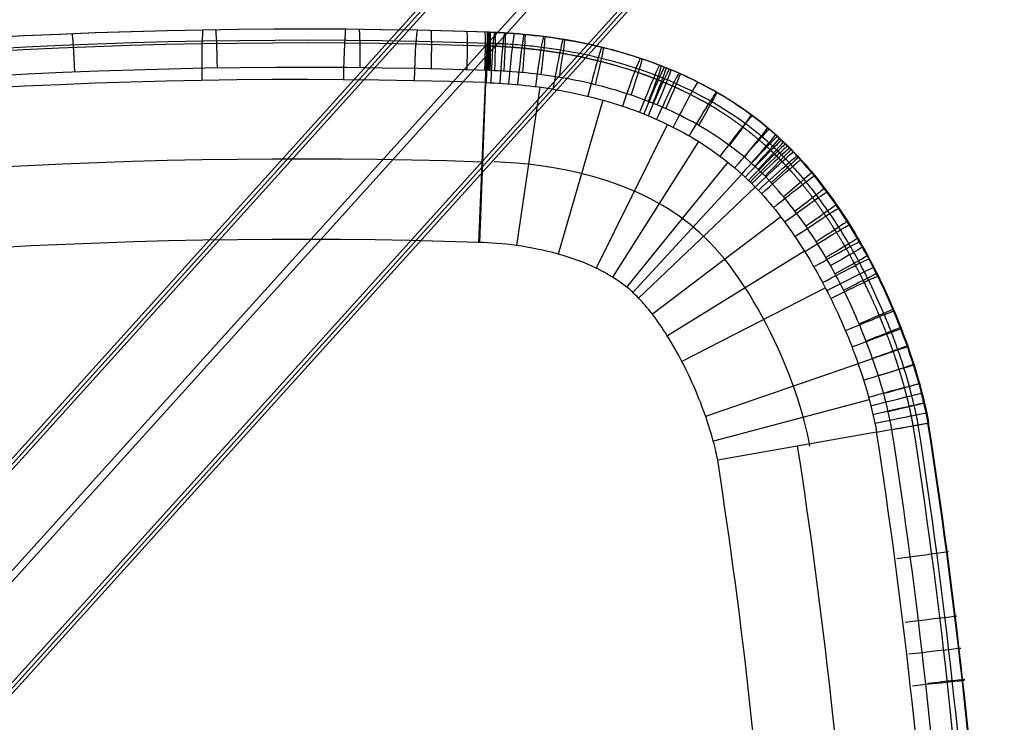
# Model space of a CAD drawing. Header units: millimetres. Extents: x -18.4 to 33.4, y -22 to 35.4.
# Tile 23 of 24: x 19 to 33.4, y 20 to 30.3. Entities that reach past the tile are written whole.
import ezdxf

# ---------------------------------------------------------------- set-up
doc = ezdxf.new("R2010")
doc.units = ezdxf.units.MM
doc.header["$MEASUREMENT"] = 0
doc.layers.add('Predefinito', color=7, linetype='Continuous', true_color=0x000000)

msp = doc.modelspace()

# ---------------------------------------------------------------- linework, layer by layer
at = {"layer": 'Predefinito'}
for p, q in [((-11.576, -10.024, 2.718), (27.024, 32.767, 3.736)), ((26.968, 32.785, 6.486), (-11.478, -9.835, 5.472)), ((27.092, 32.761, 0.987), (-11.681, -10.221, -0.036)), ((-10.658, -10.729, -0.009), (27.664, 31.754, 1.002)), ((-10.405, -10.288, 5.5), (27.484, 31.715, 6.499)), ((-10.135, -11.791, 0.005), (28.794, 31.365, 1.032)), ((28.697, 31.338, 3.78), (-9.985, -11.544, 2.76)), ((-9.842, -11.305, 5.515), (28.608, 31.32, 6.529)), ((25.887, 30.084, 6.774), (25.879, 30.084, 7.074)), ((25.84, 29.616, 7.886), (25.829, 29.346, 8.012)), ((25.886, 29.523, 6.274), (25.887, 29.594, 6.278)), ((25.827, 29.346, 8.012), (25.731, 27.003, 8.771)), ((25.831, 29.346, 8.012), (25.744, 27.003, 8.771)), ((26.631, 29.28, 8.031), (26.288, 26.958, 8.784)), ((27.552, 29.09, 8.053), (26.897, 26.833, 8.798)), ((28.499, 28.735, 8.075), (27.457, 26.624, 8.811)), ((28.955, 28.485, 8.085), (27.695, 26.494, 8.817)), ((30.253, 28.429, 6.876), (30.244, 28.429, 7.175)), ((29.386, 28.18, 8.095), (27.9, 26.349, 8.822)), ((29.591, 28.005, 8.1), (27.991, 26.271, 8.824)), ((29.787, 27.814, 8.105), (28.078, 26.187, 8.826)), ((30.162, 27.376, 8.114), (28.279, 25.951, 8.83)), ((30.507, 26.876, 8.122), (28.499, 25.632, 8.835)), ((30.815, 26.336, 8.129), (28.713, 25.256, 8.84)), ((31.295, 25.223, 8.14), (29.06, 24.451, 8.849)), ((31.459, 24.696, 8.144), (29.173, 24.088, 8.851)), ((32.329, 24.352, 6.924), (32.32, 24.352, 7.224)), ((31.566, 24.222, 8.146), (29.237, 23.808, 8.853))]:
    msp.add_line(p, q, dxfattribs=at)
at = {"layer": 'Predefinito', "extrusion": (-0.026177, -2.01103e-08, 0.999657)}
msp.add_lwpolyline([(-35.07, 31.212), (-35.07, 29.433), (-35.086, 16.791), (-35.086, 10.47), (-34.989, 7.311), (-34.9, 5.733), (-34.779, 4.158), (-34.624, 2.585), (-34.432, 1.016), (-34.2, -0.547), (-34.067, -1.325), (-33.916, -2.101), (-33.745, -2.873), (-33.551, -3.638), (-33.443, -4.018), (-33.328, -4.396), (-33.205, -4.771), (-33.073, -5.144), (-32.931, -5.513), (-32.78, -5.878), (-32.618, -6.238), (-32.444, -6.593), (-32.353, -6.768), (-32.259, -6.942), (-32.162, -7.114), (-32.061, -7.284), (-31.957, -7.452), (-31.85, -7.618), (-31.74, -7.782), (-31.626, -7.943), (-31.509, -8.102), (-31.388, -8.258), (-31.264, -8.412), (-31.136, -8.562), (-31.004, -8.71), (-30.87, -8.854), (-30.732, -8.995), (-30.59, -9.133), (-30.445, -9.268), (-30.297, -9.399), (-30.146, -9.526), (-29.993, -9.65), (-29.836, -9.77), (-29.676, -9.886), (-29.513, -9.998), (-29.348, -10.107), (-29.18, -10.211), (-29.01, -10.31), (-28.837, -10.406), (-28.661, -10.497), (-28.484, -10.583), (-28.304, -10.664), (-28.121, -10.74), (-27.937, -10.811), (-27.751, -10.877), (-27.563, -10.937), (-27.373, -10.992), (-27.182, -11.041), (-26.989, -11.084), (-26.795, -11.12), (-26.599, -11.15), (-26.403, -11.174), (-26.305, -11.183), (-26.207, -11.191), (-26.108, -11.196), (-26.009, -11.2), (-25.91, -11.203), (-25.812, -11.203), (-25.713, -11.202), (-25.614, -11.199), (-25.516, -11.194), (-25.417, -11.187), (-25.319, -11.178), (-25.22, -11.168), (-25.122, -11.155), (-25.025, -11.141), (-24.927, -11.125), (-24.83, -11.107), (-24.733, -11.086), (-24.636, -11.064), (-24.539, -11.04), (-24.443, -11.014), (-24.348, -10.986), (-24.253, -10.957), (-24.159, -10.925), (-24.065, -10.891)], dxfattribs=at)
at = {"layer": 'Predefinito', "extrusion": (-0.022106, 7.63411e-05, 0.999756)}
msp.add_lwpolyline([(-33.179, 32.192), (-33.17, 29.407), (-33.122, 11.631), (-33.044, 8.67), (-32.973, 7.19), (-32.876, 5.712), (-32.748, 4.237), (-32.584, 2.765), (-32.381, 1.297), (-32.261, 0.567), (-32.126, -0.161), (-31.973, -0.886), (-31.8, -1.606), (-31.704, -1.964), (-31.603, -2.32), (-31.494, -2.674), (-31.379, -3.025), (-31.257, -3.375), (-31.126, -3.721), (-30.988, -4.064), (-30.841, -4.403), (-30.685, -4.739), (-30.52, -5.069), (-30.345, -5.394), (-30.161, -5.714), (-29.966, -6.027), (-29.762, -6.333), (-29.548, -6.631), (-29.437, -6.777), (-29.323, -6.921), (-29.207, -7.063), (-29.089, -7.202), (-28.968, -7.339), (-28.845, -7.474), (-28.72, -7.607), (-28.592, -7.737), (-28.463, -7.864), (-28.33, -7.989), (-28.196, -8.111), (-28.059, -8.23), (-27.921, -8.346), (-27.78, -8.459), (-27.636, -8.57), (-27.491, -8.676), (-27.344, -8.78), (-27.195, -8.88), (-27.043, -8.977), (-26.89, -9.07), (-26.735, -9.159), (-26.578, -9.244), (-26.419, -9.325), (-26.259, -9.402), (-26.097, -9.474), (-25.934, -9.542), (-25.799, -9.594), (-25.664, -9.643), (-25.527, -9.689), (-25.39, -9.732), (-25.253, -9.771), (-25.114, -9.807), (-24.976, -9.839), (-24.837, -9.868)], dxfattribs=at)
at = {"layer": 'Predefinito', "extrusion": (-0.017452, 1.51525e-11, 0.999848)}
msp.add_lwpolyline([(-31.07, 32.156), (-31.07, 29.593), (-31.042, 10.24), (-30.937, 7.477), (-30.846, 6.098), (-30.721, 4.721), (-30.556, 3.348), (-30.456, 2.665), (-30.341, 1.983), (-30.211, 1.304), (-30.064, 0.629), (-29.897, -0.042), (-29.711, -0.707), (-29.502, -1.367), (-29.39, -1.693), (-29.271, -2.018), (-29.147, -2.341), (-29.017, -2.661), (-28.881, -2.978), (-28.739, -3.293), (-28.59, -3.605), (-28.436, -3.915), (-28.275, -4.221), (-28.108, -4.523), (-27.934, -4.822), (-27.754, -5.116), (-27.566, -5.407), (-27.372, -5.692), (-27.17, -5.973), (-26.96, -6.247), (-26.743, -6.516), (-26.517, -6.778), (-26.284, -7.033), (-26.042, -7.28), (-25.918, -7.401), (-25.792, -7.519), (-25.664, -7.635), (-25.534, -7.749), (-25.402, -7.86), (-25.267, -7.968), (-25.131, -8.074), (-24.992, -8.178), (-24.852, -8.278), (-24.709, -8.376), (-24.565, -8.47), (-24.418, -8.562), (-24.244, -8.665)], dxfattribs=at)
at = {"layer": 'Predefinito', "extrusion": (-0.023333, -4.33646e-10, 0.999728)}
msp.add_lwpolyline([(-24.016, 30.598), (-24.102, 30.582), (-24.194, 30.562), (-24.292, 30.539), (-24.394, 30.513), (-24.5, 30.483), (-24.61, 30.45), (-24.724, 30.414), (-24.839, 30.375), (-24.957, 30.332), (-25.076, 30.287), (-25.318, 30.188), (-25.439, 30.135), (-25.56, 30.079), (-25.68, 30.021), (-25.799, 29.96), (-25.917, 29.898), (-26.033, 29.833), (-26.147, 29.767), (-26.258, 29.699), (-26.366, 29.63), (-26.47, 29.559), (-26.571, 29.488), (-26.668, 29.416), (-26.76, 29.343), (-26.847, 29.271), (-26.929, 29.199), (-27.006, 29.127), (-27.077, 29.056), (-27.143, 28.985), (-27.208, 28.912), (-27.27, 28.837), (-27.329, 28.76), (-27.387, 28.681), (-27.442, 28.601), (-27.495, 28.518), (-27.546, 28.434), (-27.595, 28.348), (-27.641, 28.26), (-27.686, 28.17), (-27.728, 28.08), (-27.769, 27.987), (-27.807, 27.894), (-27.843, 27.8), (-27.877, 27.705), (-27.91, 27.609), (-27.94, 27.512), (-27.968, 27.415), (-27.994, 27.318), (-28.019, 27.221), (-28.061, 27.028), (-28.097, 26.837), (-28.126, 26.65), (-28.148, 26.468), (-28.164, 26.294), (-28.175, 26.13), (-28.182, 25.976), (-28.182, 25.968)], dxfattribs=at)
at = {"layer": 'Predefinito', "extrusion": (-0.023333, -8.99465e-12, 0.999728)}
msp.add_arc((52.47, 23.293, 6.468), 82.6, 178.09675, 201.33382, dxfattribs=at)
at = {"layer": 'Predefinito', "extrusion": (-0.023333, -3.13879e-12, 0.999728)}
msp.add_arc((52.47, 23.294, 6.319), 82.6, 178.09675, 201.33382, dxfattribs=at)
at = {"layer": 'Predefinito', "extrusion": (-0.023333, 8.88635e-13, 0.999728)}
msp.add_arc((52.47, 23.295, 6.168), 82.6, 178.09676, 201.33382, dxfattribs=at)
at = {"layer": 'Predefinito', "extrusion": (-0.023333, -9.33344e-12, 0.999728)}
msp.add_arc((52.47, 23.29, 7.041), 82.397, 178.09654, 201.33407, dxfattribs=at)
at = {"layer": 'Predefinito', "extrusion": (-0.023333, -1.49087e-11, 0.999728)}
msp.add_arc((52.47, 23.297, 5.814), 82.436, 178.09635, 201.33402, dxfattribs=at)
at = {"layer": 'Predefinito', "extrusion": (0.998745, 0.040588, 0.029342)}
msp.add_arc((28.698, 6.046, 21.165), 0.533, 266.8516, 356.454, dxfattribs=at)
at = {"layer": 'Predefinito', "extrusion": (0.999414, 0.017608, 0.02936)}
msp.add_arc((28.715, 6.286, 22.413), 1.013, 1.9709, 74.2754, dxfattribs=at)
at = {"layer": 'Predefinito', "extrusion": (0.999449, 0.015472, 0.029363)}
msp.add_arc((29.243, 6.054, 22.53), 0.533, 266.8829, 356.4975, dxfattribs=at)
at = {"layer": 'Predefinito', "extrusion": (0.999543, -0.00716, 0.029364)}
msp.add_arc((29.282, 6.294, 23.763), 1.013, 2.0143, 74.3092, dxfattribs=at)
at = {"layer": 'Predefinito', "extrusion": (0.999524, -0.009425, 0.029365)}
msp.add_arc((29.816, 6.063, 23.887), 0.533, 266.914, 356.5407, dxfattribs=at)
at = {"layer": 'Predefinito', "extrusion": (0.999379, -0.019467, 0.02936)}
msp.add_arc((29.576, 6.298, 24.436), 1.013, 2.0358, 74.3259, dxfattribs=at)
at = {"layer": 'Predefinito', "extrusion": (0.999332, -0.021781, 0.02936)}
msp.add_arc((30.113, 6.067, 24.563), 0.533, 266.9294, 356.5621, dxfattribs=at)
at = {"layer": 'Predefinito', "extrusion": (0.999179, -0.027934, 0.029355)}
msp.add_arc((30.264, 6.07, 24.9), 0.533, 266.9371, 356.5728, dxfattribs=at)
at = {"layer": 'Predefinito', "extrusion": (0.999088, -0.031004, 0.029353)}
msp.add_arc((30.341, 6.071, 25.069), 0.533, 266.9409, 356.5781, dxfattribs=at)
at = {"layer": 'Predefinito', "extrusion": (0.999066, -0.031715, 0.029352)}
msp.add_arc((29.878, 6.303, 25.108), 1.013, 2.0572, 74.3426, dxfattribs=at)
at = {"layer": 'Predefinito', "extrusion": (0.999189, -0.027554, 0.029355)}
msp.add_arc((29.774, 6.299, 25.237), 1.013, 2.0499, 74.3366, dxfattribs=at)
at = {"layer": 'Predefinito', "extrusion": (0.999191, -0.027488, 0.029356)}
for centre, radius, start, end in [((29.757, 6.281, 25.238), 1.034, 10.664, 73.8264), ((29.707, 6.202, 25.237), 1.125, 41.4525, 72.47)]:
    msp.add_arc(centre, radius, start, end, dxfattribs=at)
at = {"layer": 'Predefinito', "extrusion": (0.999187, -0.027628, 0.029355)}
msp.add_arc((29.775, 6.299, 25.235), 1.013, 2.05, 74.3367, dxfattribs=at)
at = {"layer": 'Predefinito', "extrusion": (0.999183, -0.027775, 0.029355)}
msp.add_arc((29.779, 6.299, 25.232), 1.013, 2.0503, 74.3369, dxfattribs=at)
at = {"layer": 'Predefinito', "extrusion": (0.999175, -0.02807, 0.029354)}
msp.add_arc((29.787, 6.3, 25.225), 1.013, 2.0508, 74.3373, dxfattribs=at)
at = {"layer": 'Predefinito', "extrusion": (0.999141, -0.029247, 0.02935)}
msp.add_arc((29.816, 6.301, 25.198), 1.013, 2.0529, 74.3389, dxfattribs=at)
at = {"layer": 'Predefinito', "extrusion": (0.999076, -0.031387, 0.029352)}
msp.add_arc((30.35, 6.071, 25.09), 0.533, 266.9414, 356.5787, dxfattribs=at)
at = {"layer": 'Predefinito', "extrusion": (0.99907, -0.031579, 0.029352)}
msp.add_arc((30.355, 6.071, 25.1), 0.533, 266.9416, 356.5791, dxfattribs=at)
at = {"layer": 'Predefinito', "extrusion": (0.999131, -0.029602, 0.029354)}
msp.add_arc((30.306, 6.069, 25.173), 0.533, 266.9379, 356.5768, dxfattribs=at)
at = {"layer": 'Predefinito', "extrusion": (0.999191, -0.027493, 0.029356)}
msp.add_arc((30.253, 6.067, 25.238), 0.533, 266.9365, 356.572, dxfattribs=at)
at = {"layer": 'Predefinito', "extrusion": (0.999183, -0.027791, 0.029355)}
msp.add_arc((30.26, 6.068, 25.231), 0.533, 266.9369, 356.5725, dxfattribs=at)
at = {"layer": 'Predefinito', "extrusion": (0.999166, -0.028386, 0.029355)}
msp.add_arc((30.275, 6.068, 25.218), 0.533, 266.9377, 356.5735, dxfattribs=at)
at = {"layer": 'Predefinito', "extrusion": (0.999132, -0.029573, 0.029354)}
msp.add_arc((30.305, 6.069, 25.19), 0.533, 266.9391, 356.5756, dxfattribs=at)
at = {"layer": 'Predefinito', "extrusion": (0.998826, -0.038563, 0.029324)}
msp.add_arc((30.048, 6.309, 24.982), 1.013, 2.0691, 74.3516, dxfattribs=at)
at = {"layer": 'Predefinito', "extrusion": (0.998809, -0.03898, 0.029344)}
msp.add_arc((30.539, 6.077, 24.972), 0.533, 266.9509, 356.5919, dxfattribs=at)
at = {"layer": 'Predefinito', "extrusion": (0.997956, -0.056786, 0.029296)}
msp.add_arc((30.496, 6.325, 24.557), 1.013, 2.101, 74.3764, dxfattribs=at)
at = {"layer": 'Predefinito', "extrusion": (0.997921, -0.057402, 0.029318)}
msp.add_arc((30.993, 6.094, 24.542), 0.533, 266.9739, 356.6238, dxfattribs=at)
at = {"layer": 'Predefinito', "extrusion": (0.99678, -0.074644, 0.029278)}
msp.add_arc((30.929, 6.341, 24.134), 1.014, 2.1322, 74.4007, dxfattribs=at)
at = {"layer": 'Predefinito', "extrusion": (0.995303, -0.09228, 0.029254)}
msp.add_arc((31.349, 6.357, 23.709), 1.014, 2.1631, 74.4246, dxfattribs=at)
at = {"layer": 'Predefinito', "extrusion": (0.995209, -0.093298, 0.029239)}
msp.add_arc((31.855, 6.127, 23.684), 0.533, 267.0187, 356.6861, dxfattribs=at)
at = {"layer": 'Predefinito', "extrusion": (-0.023333, 1.3718e-11, 0.999728)}
msp.add_arc((52.471, 23.298, 5.668), 82.039, 178.09536, 201.3345, dxfattribs=at)
at = {"layer": 'Predefinito', "extrusion": (0.991425, -0.127384, 0.029142)}
msp.add_arc((32.164, 6.39, 22.839), 1.014, 2.2244, 74.4718, dxfattribs=at)
at = {"layer": 'Predefinito', "extrusion": (0.991237, -0.128842, 0.029122)}
msp.add_arc((32.68, 6.162, 22.802), 0.533, 267.063, 356.7477, dxfattribs=at)
at = {"layer": 'Predefinito', "extrusion": (0.986227, -0.162845, 0.028947)}
msp.add_arc((32.959, 6.427, 21.922), 1.014, 2.2864, 74.52, dxfattribs=at)
at = {"layer": 'Predefinito', "extrusion": (0.985911, -0.164741, 0.028965)}
msp.add_arc((33.484, 6.198, 21.872), 0.533, 267.1078, 356.81, dxfattribs=at)
at = {"layer": 'Predefinito', "extrusion": (0.971154, -0.236738, 0.028559)}
msp.add_arc((34.522, 6.505, 19.876), 1.015, 2.4156, 74.62, dxfattribs=at)
at = {"layer": 'Predefinito', "extrusion": (0.97051, -0.23937, 0.028513)}
msp.add_arc((35.06, 6.279, 19.8), 0.532, 267.201, 356.9394, dxfattribs=at)
at = {"layer": 'Predefinito', "extrusion": (-0.023333, 1.20837e-09, 0.999728)}
msp.add_arc((52.471, 23.288, 7.408), 81.862, 178.09599, 201.33472, dxfattribs=at)
at = {"layer": 'Predefinito', "extrusion": (0.948077, -0.316823, 0.027827)}
msp.add_arc((36.063, 6.598, 17.432), 1.015, 2.5555, 74.7286, dxfattribs=at)
at = {"layer": 'Predefinito', "extrusion": (0.947094, -0.319747, 0.027825)}
msp.add_arc((36.602, 6.373, 17.339), 0.532, 267.3013, 357.0789, dxfattribs=at)
at = {"layer": 'Predefinito', "extrusion": (0.932616, -0.359827, 0.027409)}
msp.add_arc((36.818, 6.649, 16.018), 1.016, 2.6306, 74.7869, dxfattribs=at)
at = {"layer": 'Predefinito', "extrusion": (0.931537, -0.362615, 0.027368)}
msp.add_arc((37.352, 6.426, 15.924), 0.532, 267.3548, 357.1533, dxfattribs=at)
at = {"layer": 'Predefinito', "extrusion": (0.928263, -0.370921, 0.027291)}
msp.add_arc((37.005, 6.662, 15.641), 1.016, 2.65, 74.8018, dxfattribs=at)
at = {"layer": 'Predefinito', "extrusion": (0.923701, -0.38215, 0.027164)}
msp.add_arc((37.19, 6.676, 15.255), 1.016, 2.6696, 74.8169, dxfattribs=at)
at = {"layer": 'Predefinito', "extrusion": (0.927181, -0.373621, 0.02724)}
msp.add_arc((37.537, 6.439, 15.549), 0.532, 267.3685, 357.1724, dxfattribs=at)
at = {"layer": 'Predefinito', "extrusion": (0.913964, -0.404905, 0.026882)}
msp.add_arc((37.553, 6.704, 14.456), 1.016, 2.7094, 74.8475, dxfattribs=at)
at = {"layer": 'Predefinito', "extrusion": (0.922641, -0.384706, 0.027107)}
msp.add_arc((37.719, 6.453, 15.166), 0.532, 267.3824, 357.1916, dxfattribs=at)
at = {"layer": 'Predefinito', "extrusion": (0.912989, -0.407101, 0.026823)}
msp.add_arc((38.075, 6.482, 14.377), 0.532, 267.4103, 357.2305, dxfattribs=at)
at = {"layer": 'Predefinito', "extrusion": (0.891879, -0.451514, 0.026201)}
msp.add_arc((38.245, 6.764, 12.75), 1.016, 2.7908, 74.9103, dxfattribs=at)
at = {"layer": 'Predefinito', "extrusion": (0.865965, -0.499457, 0.025443)}
msp.add_arc((38.88, 6.825, 10.896), 1.017, 2.8745, 74.9752, dxfattribs=at)
at = {"layer": 'Predefinito', "extrusion": (0.866003, -0.499391, 0.025443)}
msp.add_arc((39.368, 6.601, 10.899), 0.531, 267.5256, 357.3906, dxfattribs=at)
at = {"layer": 'Predefinito', "extrusion": (0.803757, -0.594489, 0.023614)}
msp.add_arc((40.363, 6.725, 6.893), 0.531, 267.6443, 357.5557, dxfattribs=at)
at = {"layer": 'Predefinito', "extrusion": (0.801077, -0.598099, 0.023533)}
msp.add_arc((39.902, 6.953, 6.731), 1.018, 3.0467, 75.1085, dxfattribs=at)
at = {"layer": 'Predefinito', "extrusion": (0.761493, -0.647787, 0.022372)}
msp.add_arc((40.246, 7.016, 4.432), 1.018, 3.1334, 75.1756, dxfattribs=at)
at = {"layer": 'Predefinito', "extrusion": (0.766302, -0.642086, 0.022513)}
msp.add_arc((40.705, 6.787, 4.703), 0.531, 267.7037, 357.6384, dxfattribs=at)
at = {"layer": 'Predefinito', "extrusion": (0.745936, -0.665657, 0.021915)}
msp.add_arc((40.83, 6.817, 3.567), 0.531, 267.7332, 357.6793, dxfattribs=at)
at = {"layer": 'Predefinito', "extrusion": (-0.023333, 1.73968e-12, 0.999728)}
msp.add_arc((52.471, 23.285, 7.786), 80.697, 178.09475, 201.33617, dxfattribs=at)
at = {"layer": 'Predefinito', "extrusion": (0.739849, -0.672422, 0.021736)}
msp.add_arc((40.367, 7.047, 3.234), 1.018, 3.1764, 75.2089, dxfattribs=at)
at = {"layer": 'Predefinito', "extrusion": (0.728566, -0.684643, 0.021366)}
msp.add_arc((40.413, 7.063, 2.624), 1.018, 3.1978, 75.2253, dxfattribs=at)
at = {"layer": 'Predefinito', "extrusion": (0.717011, -0.696744, 0.021051)}
msp.add_arc((40.449, 7.077, 2.01), 1.018, 3.2189, 75.2416, dxfattribs=at)
at = {"layer": 'Predefinito', "extrusion": (0.735342, -0.677351, 0.021604)}
msp.add_arc((40.879, 6.832, 2.989), 0.531, 267.7478, 357.6996, dxfattribs=at)
at = {"layer": 'Predefinito', "extrusion": (0.724489, -0.688958, 0.021285)}
msp.add_arc((40.92, 6.846, 2.406), 0.53, 267.7623, 357.7198, dxfattribs=at)
at = {"layer": 'Predefinito', "extrusion": (0.711168, -0.702711, 0.020925)}
msp.add_arc((40.463, 7.084, 1.703), 1.018, 3.2293, 75.2496, dxfattribs=at)
at = {"layer": 'Predefinito', "extrusion": (-0.705394, 0.708511, -0.020771)}
msp.add_arc((-40.475, 7.091, -1.403), 1.018, 104.7425, 176.7606, dxfattribs=at)
at = {"layer": 'Predefinito', "extrusion": (-0.694089, 0.7196, -0.020393)}
msp.add_arc((-40.49, 7.105, -0.824), 1.019, 104.7274, 176.7412, dxfattribs=at)
at = {"layer": 'Predefinito', "extrusion": (-0.70242, 0.711464, -0.020637)}
msp.add_arc((-40.973, 6.874, -1.249), 0.53, 182.2411, 272.2096, dxfattribs=at)
at = {"layer": 'Predefinito', "extrusion": (-0.683091, 0.730058, -0.020048)}
msp.add_arc((-40.496, 7.117, -0.271), 1.019, 104.7132, 176.723, dxfattribs=at)
at = {"layer": 'Predefinito', "extrusion": (-0.672381, 0.739942, -0.019731)}
msp.add_arc((-40.494, 7.128, 0.258), 1.019, 104.6998, 176.7057, dxfattribs=at)
at = {"layer": 'Predefinito', "extrusion": (-0.681101, 0.731916, -0.02001)}
msp.add_arc((-40.99, 6.898, -0.172), 0.53, 182.2056, 272.1841, dxfattribs=at)
at = {"layer": 'Predefinito', "extrusion": (-0.641026, 0.767288, -0.018833)}
msp.add_arc((-40.94, 6.938, 1.753), 0.53, 182.1442, 272.1399, dxfattribs=at)
at = {"layer": 'Predefinito', "extrusion": (-0.632131, 0.774639, -0.018592)}
msp.add_arc((-40.422, 7.167, 2.163), 1.019, 104.6529, 176.6452, dxfattribs=at)
at = {"layer": 'Predefinito', "extrusion": (-0.595374, 0.803259, -0.017479)}
msp.add_arc((-40.277, 7.196, 3.799), 1.019, 104.6144, 176.5953, dxfattribs=at)
at = {"layer": 'Predefinito', "extrusion": (-0.603932, 0.796838, -0.017743)}
msp.add_arc((-40.811, 6.97, 3.426), 0.53, 182.0929, 272.103, dxfattribs=at)
at = {"layer": 'Predefinito', "extrusion": (-0.561373, 0.827399, -0.016499)}
msp.add_arc((-40.083, 7.219, 5.23), 1.019, 104.5817, 176.5531, dxfattribs=at)
at = {"layer": 'Predefinito', "extrusion": (-0.569312, 0.821951, -0.016726)}
msp.add_arc((-40.628, 6.995, 4.902), 0.53, 182.0492, 272.0717, dxfattribs=at)
at = {"layer": 'Predefinito', "extrusion": (-0.023333, 5.46073e-12, 0.999728)}
msp.add_arc((52.471, 23.283, 8.168), 79.518, 178.09344, 201.33766, dxfattribs=at)
at = {"layer": 'Predefinito', "extrusion": (-0.536695, 0.843629, -0.015768)}
msp.add_arc((-40.406, 7.014, 6.223), 0.53, 182.0116, 272.0446, dxfattribs=at)
at = {"layer": 'Predefinito', "extrusion": (-0.529524, 0.848152, -0.015556)}
msp.add_arc((-39.855, 7.237, 6.505), 1.02, 104.5538, 176.5169, dxfattribs=at)
at = {"layer": 'Predefinito', "extrusion": (-0.499309, 0.8663, -0.014667)}
msp.add_arc((-39.601, 7.251, 7.66), 1.02, 104.5293, 176.4853, dxfattribs=at)
at = {"layer": 'Predefinito', "extrusion": (-0.505641, 0.862616, -0.014855)}
msp.add_arc((-40.153, 7.029, 7.422), 0.53, 181.9786, 272.0209, dxfattribs=at)
at = {"layer": 'Predefinito', "extrusion": (-0.490569, 0.871283, -0.014413)}
msp.add_arc((-40.018, 7.036, 7.984), 0.53, 181.9635, 272.0101, dxfattribs=at)
at = {"layer": 'Predefinito', "extrusion": (-0.470266, 0.882416, -0.013823)}
msp.add_arc((-39.326, 7.262, 8.724), 1.02, 104.5076, 176.4572, dxfattribs=at)
at = {"layer": 'Predefinito', "extrusion": (-0.475763, 0.879462, -0.013978)}
msp.add_arc((-39.876, 7.041, 8.526), 0.53, 181.9493, 271.9999, dxfattribs=at)
at = {"layer": 'Predefinito', "extrusion": (-0.456063, 0.889847, -0.013383)}
msp.add_arc((-39.18, 7.266, 9.23), 1.02, 104.4975, 176.4442, dxfattribs=at)
at = {"layer": 'Predefinito', "extrusion": (-0.44206, 0.896892, -0.012943)}
msp.add_arc((-39.03, 7.27, 9.72), 1.02, 104.4878, 176.4319, dxfattribs=at)
at = {"layer": 'Predefinito', "extrusion": (-0.446857, 0.894509, -0.013128)}
msp.add_arc((-39.579, 7.05, 9.553), 0.53, 181.9232, 271.9811, dxfattribs=at)
at = {"layer": 'Predefinito', "extrusion": (-0.386916, 0.922045, -0.011384)}
msp.add_arc((-38.379, 7.28, 11.576), 1.02, 104.453, 176.388, dxfattribs=at)
at = {"layer": 'Predefinito', "extrusion": (-0.39028, 0.920625, -0.011466)}
msp.add_arc((-38.918, 7.061, 11.466), 0.53, 181.8778, 271.9485, dxfattribs=at)
at = {"layer": 'Predefinito', "extrusion": (-0.358977, 0.933286, -0.010597)}
msp.add_arc((-38.014, 7.283, 12.483), 1.02, 104.4384, 176.3684, dxfattribs=at)
at = {"layer": 'Predefinito', "extrusion": (-0.361616, 0.932267, -0.010624)}
msp.add_arc((-38.547, 7.064, 12.398), 0.53, 181.8576, 271.9339, dxfattribs=at)
at = {"layer": 'Predefinito', "extrusion": (-0.329975, 0.94394, -0.009697)}
msp.add_arc((-37.612, 7.282, 13.409), 1.02, 104.4246, 176.3499, dxfattribs=at)
at = {"layer": 'Predefinito', "extrusion": (-0.331883, 0.94327, -0.00975)}
msp.add_arc((-38.136, 7.064, 13.348), 0.529, 181.8385, 271.9202, dxfattribs=at)
at = {"layer": 'Predefinito', "extrusion": (-0.299042, 0.9542, -0.008782)}
msp.add_arc((-37.156, 7.28, 14.385), 1.02, 104.4106, 176.332, dxfattribs=at)
at = {"layer": 'Predefinito', "extrusion": (-0.300223, 0.953828, -0.00882)}
msp.add_arc((-37.672, 7.063, 14.348), 0.529, 181.8201, 271.907, dxfattribs=at)
at = {"layer": 'Predefinito', "extrusion": (-0.264893, 0.964246, -0.00779)}
msp.add_arc((-36.623, 7.276, 15.457), 1.02, 104.3971, 176.3145, dxfattribs=at)
at = {"layer": 'Predefinito', "extrusion": (-0.26538, 0.964112, -0.007797)}
msp.add_arc((-37.129, 7.058, 15.442), 0.529, 181.8023, 271.8942, dxfattribs=at)
at = {"layer": 'Predefinito', "extrusion": (-0.245998, 0.969244, -0.007201)}
msp.add_arc((-36.314, 7.272, 16.049), 1.02, 104.3903, 176.3058, dxfattribs=at)
at = {"layer": 'Predefinito', "extrusion": (-0.225376, 0.974249, -0.006611)}
msp.add_arc((-35.966, 7.267, 16.695), 1.021, 104.3834, 176.297, dxfattribs=at)
at = {"layer": 'Predefinito', "extrusion": (-0.225315, 0.974263, -0.00662)}
msp.add_arc((-36.462, 7.05, 16.697), 0.529, 181.7846, 271.8815, dxfattribs=at)
at = {"layer": 'Predefinito', "extrusion": (-0.202438, 0.979277, -0.005974)}
msp.add_arc((-35.564, 7.261, 17.414), 1.021, 104.3767, 176.2883, dxfattribs=at)
at = {"layer": 'Predefinito', "extrusion": (-0.176278, 0.984327, -0.005179)}
for centre, radius, start, end in [((-35.088, 7.252, 18.236), 1.021, 104.3701, 176.2795), ((-35.586, 7.035, 18.236), 0.529, 181.7672, 271.8689)]:
    msp.add_arc(centre, radius, start, end, dxfattribs=at)
at = {"layer": 'Predefinito', "extrusion": (-0.023333, -1.03019e-11, 0.999728)}
msp.add_arc((-11.211, -51.819, 5.668), 84.761, 88.69899, 98.85082, dxfattribs=at)
at = {"layer": 'Predefinito', "extrusion": (-0.023333, 2.81033e-10, 0.999728)}
msp.add_arc((-11.209, -51.863, 7.041), 85.154, 88.70657, 98.8542, dxfattribs=at)
at = {"layer": 'Predefinito', "extrusion": (-0.023333, -2.14134e-12, 0.999728)}
msp.add_arc((-11.213, -51.801, 5.814), 85.138, 88.70389, 98.85806, dxfattribs=at)
at = {"layer": 'Predefinito', "extrusion": (-0.023333, 6.06706e-10, 0.999728)}
msp.add_arc((-11.21, -51.85, 6.468), 85.347, 88.70906, 98.85789, dxfattribs=at)
at = {"layer": 'Predefinito', "extrusion": (-0.023333, -1.17385e-12, 0.999728)}
msp.add_arc((-11.217, -51.746, 6.319), 85.245, 88.70296, 98.86399, dxfattribs=at)
at = {"layer": 'Predefinito', "extrusion": (-0.023333, 1.17799e-12, 0.999728)}
msp.add_arc((-11.213, -51.795, 6.168), 85.294, 88.70592, 98.86104, dxfattribs=at)
at = {"layer": 'Predefinito', "extrusion": (-0.023333, 3.38977e-10, 0.999728)}
msp.add_arc((-11.207, -51.891, 7.408), 84.645, 88.69996, 98.84438, dxfattribs=at)
at = {"layer": 'Predefinito', "extrusion": (-0.023333, 2.54961e-12, 0.999728)}
msp.add_arc((-11.21, -51.849, 7.786), 83.436, 88.67911, 98.82874, dxfattribs=at)
at = {"layer": 'Predefinito', "extrusion": (-0.023333, -4.70674e-13, 0.999728)}
msp.add_arc((-11.206, -51.912, 8.168), 82.318, 88.66392, 98.80595, dxfattribs=at)
at = {"layer": 'Predefinito', "extrusion": (-0.139569, 0.990204, -0.004096)}
msp.add_arc((-34.419, 7.237, 17.667), 1.021, 104.3618, 176.2692, dxfattribs=at)
at = {"layer": 'Predefinito', "extrusion": (-0.122712, 0.992436, -0.003603)}
msp.add_arc((-34.12, 7.23, 17.319), 1.021, 104.3586, 176.2653, dxfattribs=at)
at = {"layer": 'Predefinito', "extrusion": (-0.114668, 0.993398, -0.003368)}
msp.add_arc((-33.981, 7.226, 17.13), 1.021, 104.3573, 176.2636, dxfattribs=at)
at = {"layer": 'Predefinito', "extrusion": (-0.106885, 0.994266, -0.00314)}
msp.add_arc((-33.847, 7.223, 16.93), 1.021, 104.3561, 176.2621, dxfattribs=at)
at = {"layer": 'Predefinito', "extrusion": (-0.107111, 0.994242, -0.003147)}
msp.add_arc((-34.349, 7.006, 16.936), 0.529, 181.7499, 271.8565, dxfattribs=at)
at = {"layer": 'Predefinito'}
for points, knots in [([(32.32, 24.352, 7.224), (32.25, 24.742, 7.222), (32.142, 25.119, 7.22), (31.883, 25.856, 7.214), (31.729, 26.217, 7.21), (31.376, 26.921, 7.202), (31.177, 27.261, 7.197), (30.729, 27.902, 7.187), (30.481, 28.204, 7.181), (29.906, 28.752, 7.168), (29.591, 28.985, 7.16), (29.087, 29.281, 7.148), (28.913, 29.371, 7.144), (28.555, 29.535, 7.136), (28.37, 29.608, 7.132), (27.814, 29.803, 7.119), (27.435, 29.898, 7.11), (26.666, 30.033, 7.092), (26.273, 30.073, 7.083), (25.879, 30.084, 7.074)], [3.22173, 3.22173, 3.22173, 3.22173, 3.34673, 3.34673, 3.47173, 3.47173, 3.59673, 3.59673, 3.72173, 3.72173, 3.84673, 3.84673, 3.90923, 3.90923, 3.97173, 3.97173, 4.09673, 4.09673, 4.22173, 4.22173, 4.22173, 4.22173]), ([(32.324, 24.352, 7.075), (32.105, 25.573, 7.07), (30.447, 29.496, 7.031), (27.026, 30.053, 6.951), (25.883, 30.084, 6.925)], [0, 0, 0, 0, 0.451415, 1, 1, 1, 1]), ([(25.887, 30.084, 6.774), (26.282, 30.073, 6.783), (26.674, 30.033, 6.792), (27.45, 29.897, 6.81), (27.834, 29.799, 6.819), (28.578, 29.538, 6.837), (28.937, 29.375, 6.845), (29.607, 28.98, 6.861), (29.921, 28.746, 6.868), (30.494, 28.2, 6.881), (30.742, 27.898, 6.887), (31.189, 27.256, 6.898), (31.389, 26.914, 6.902), (31.74, 26.213, 6.91), (31.893, 25.853, 6.914), (32.151, 25.118, 6.92), (32.259, 24.741, 6.923), (32.329, 24.352, 6.924)], [1, 1, 1, 1, 1.125, 1.125, 1.25, 1.25, 1.375, 1.375, 1.5, 1.5, 1.625, 1.625, 1.75, 1.75, 1.875, 1.875, 2, 2, 2, 2]), ([(32.177, 24.323, 6.567), (32.16, 24.421, 6.567), (32.14, 24.516, 6.566), (32.096, 24.705, 6.565), (32.072, 24.798, 6.565), (32.022, 24.983, 6.563), (31.995, 25.074, 6.563), (31.938, 25.255, 6.561), (31.908, 25.345, 6.561), (31.845, 25.524, 6.559), (31.812, 25.612, 6.558), (31.744, 25.788, 6.557), (31.708, 25.876, 6.556), (31.598, 26.136, 6.553), (31.519, 26.308, 6.552), (31.391, 26.563, 6.549), (31.347, 26.648, 6.548), (31.279, 26.774, 6.546), (31.256, 26.816, 6.545), (31.209, 26.899, 6.544), (31.185, 26.941, 6.544), (31.112, 27.065, 6.542), (31.063, 27.146, 6.541), (30.96, 27.308, 6.539), (30.907, 27.388, 6.537), (30.798, 27.546, 6.535), (30.741, 27.623, 6.533), (30.625, 27.777, 6.531), (30.565, 27.853, 6.529), (30.44, 28.002, 6.526), (30.375, 28.076, 6.525), (30.275, 28.184, 6.523), (30.241, 28.219, 6.522), (30.171, 28.29, 6.52), (30.135, 28.325, 6.519), (30.081, 28.377, 6.518), (30.062, 28.394, 6.518), (30.026, 28.428, 6.517), (30.007, 28.445, 6.516), (29.951, 28.495, 6.515), (29.914, 28.527, 6.514), (29.8, 28.623, 6.511), (29.722, 28.684, 6.51), (29.485, 28.859, 6.504), (29.322, 28.965, 6.5), (28.985, 29.16, 6.492), (28.811, 29.247, 6.488), (28.589, 29.346, 6.483), (28.544, 29.366, 6.482), (28.477, 29.394, 6.481), (28.454, 29.403, 6.48), (28.409, 29.421, 6.479), (28.386, 29.43, 6.479), (28.272, 29.475, 6.476), (28.181, 29.508, 6.474), (27.906, 29.601, 6.467), (27.722, 29.654, 6.463), (27.351, 29.745, 6.454), (27.165, 29.783, 6.45), (26.884, 29.83, 6.443), (26.79, 29.844, 6.441), (26.601, 29.869, 6.437), (26.506, 29.88, 6.435), (26.316, 29.897, 6.43), (26.221, 29.905, 6.428), (26.077, 29.913, 6.425), (26.029, 29.915, 6.423), (25.957, 29.918, 6.422), (25.933, 29.919, 6.421), (25.893, 29.92, 6.42)], [0, 0, 0, 0, 0.00241771, 0.00241771, 0.00483543, 0.00483543, 0.00725314, 0.00725314, 0.00967085, 0.00967085, 0.01208857, 0.01208857, 0.01450628, 0.01450628, 0.01934171, 0.01934171, 0.02175942, 0.02175942, 0.02296828, 0.02296828, 0.02417714, 0.02417714, 0.02659485, 0.02659485, 0.02901256, 0.02901256, 0.03143028, 0.03143028, 0.03384799, 0.03384799, 0.03626571, 0.03626571, 0.03747456, 0.03747456, 0.03868342, 0.03868342, 0.03928785, 0.03928785, 0.03989228, 0.03989228, 0.04110113, 0.04110113, 0.04351885, 0.04351885, 0.04835427, 0.04835427, 0.0531897, 0.0531897, 0.05439856, 0.05439856, 0.05500299, 0.05500299, 0.05560741, 0.05560741, 0.05802513, 0.05802513, 0.06286056, 0.06286056, 0.06769598, 0.06769598, 0.0701137, 0.0701137, 0.07253141, 0.07253141, 0.07494912, 0.07494912, 0.07615798, 0.07615798, 0.07676241, 0.07676241, 0.07676241, 0.07676241]), ([(31.791, 24.253, 6.411), (31.727, 24.612, 6.41), (31.627, 24.958, 6.408), (31.39, 25.635, 6.402), (31.25, 25.966, 6.399), (30.928, 26.612, 6.391), (30.746, 26.928, 6.387), (30.337, 27.521, 6.378), (30.111, 27.801, 6.372), (29.587, 28.307, 6.36), (29.296, 28.522, 6.353), (28.678, 28.883, 6.339), (28.346, 29.032, 6.331), (27.662, 29.268, 6.315), (27.314, 29.355, 6.307), (26.608, 29.477, 6.29), (26.248, 29.513, 6.282), (25.885, 29.523, 6.274)], [-1, -1, -1, -1, -0.875, -0.875, -0.75, -0.75, -0.625, -0.625, -0.5, -0.5, -0.375, -0.375, -0.25, -0.25, -0.125, -0.125, 0, 0, 0, 0]), ([(25.827, 29.346, 8.012), (26.18, 29.337, 8.021), (26.531, 29.301, 8.029), (27.22, 29.182, 8.045), (27.559, 29.098, 8.053), (28.223, 28.87, 8.068), (28.547, 28.725, 8.076), (29.148, 28.373, 8.09), (29.43, 28.164, 8.096), (29.939, 27.671, 8.108), (30.157, 27.398, 8.113), (30.551, 26.823, 8.123), (30.727, 26.517, 8.127), (31.04, 25.887, 8.134), (31.176, 25.565, 8.137), (31.407, 24.906, 8.143), (31.503, 24.57, 8.145), (31.566, 24.222, 8.146)], [1, 1, 1, 1, 1.125, 1.125, 1.25, 1.25, 1.375, 1.375, 1.5, 1.5, 1.625, 1.625, 1.75, 1.75, 1.875, 1.875, 2, 2, 2, 2]), ([(29.237, 23.808, 8.853), (29.224, 23.882, 8.852), (29.202, 23.978, 8.852), (29.143, 24.198, 8.851), (29.106, 24.321, 8.85), (28.97, 24.71, 8.846), (28.85, 24.993, 8.844), (28.645, 25.388, 8.839), (28.572, 25.515, 8.837), (28.425, 25.749, 8.834), (28.351, 25.857, 8.832), (28.207, 26.045, 8.829), (28.138, 26.124, 8.827), (28.048, 26.218, 8.825), (28.02, 26.245, 8.824), (27.962, 26.298, 8.823), (27.932, 26.324, 8.822), (27.837, 26.4, 8.82), (27.769, 26.448, 8.818), (27.621, 26.539, 8.815), (27.542, 26.583, 8.813), (27.288, 26.706, 8.807), (27.097, 26.776, 8.803), (26.696, 26.889, 8.793), (26.487, 26.93, 8.789), (26.09, 26.985, 8.779), (25.901, 26.998, 8.775), (25.74, 27.003, 8.771), (25.735, 27.003, 8.771), (25.731, 27.003, 8.771)], [-7.058365, -7.058365, -7.058365, -7.058365, -6.995865, -6.995865, -6.933365, -6.933365, -6.808365, -6.808365, -6.745865, -6.745865, -6.683365, -6.683365, -6.620865, -6.620865, -6.589615, -6.589615, -6.558365, -6.558365, -6.495865, -6.495865, -6.433365, -6.433365, -6.308365, -6.308365, -6.183365, -6.183365, -6.058365, -6.058365, -6.054905, -6.054905, -6.054905, -6.054905])]:
    msp.add_open_spline(points, degree=3, knots=knots, dxfattribs=at)
msp.add_rational_spline([(32.103, 24.316, 7.793), (32.094, 24.365, 7.792), (32.085, 24.414, 7.792), (32.065, 24.509, 7.792), (32.055, 24.556, 7.791), (32.034, 24.649, 7.791), (32.022, 24.695, 7.791), (31.999, 24.786, 7.79), (31.987, 24.832, 7.79), (31.95, 24.967, 7.789), (31.924, 25.056, 7.788), (31.869, 25.231, 7.787), (31.84, 25.318, 7.786), (31.779, 25.491, 7.785), (31.748, 25.577, 7.784), (31.682, 25.748, 7.783), (31.648, 25.832, 7.782), (31.542, 26.085, 7.779), (31.466, 26.252, 7.778), (31.364, 26.46, 7.775), (31.343, 26.501, 7.775), (31.301, 26.584, 7.774), (31.279, 26.625, 7.773), (31.213, 26.748, 7.772), (31.168, 26.83, 7.771), (31.075, 26.992, 7.769), (31.027, 27.072, 7.767), (30.927, 27.231, 7.765), (30.876, 27.31, 7.764), (30.77, 27.467, 7.761), (30.715, 27.544, 7.76), (30.601, 27.699, 7.758), (30.541, 27.775, 7.756), (30.418, 27.927, 7.753), (30.353, 28.002, 7.752), (30.269, 28.095, 7.75), (30.252, 28.113, 7.749), (30.217, 28.15, 7.749), (30.2, 28.169, 7.748), (30.164, 28.205, 7.747), (30.146, 28.224, 7.747), (30.119, 28.251, 7.746), (30.11, 28.26, 7.746), (30.091, 28.279, 7.746), (30.082, 28.288, 7.745), (30.054, 28.315, 7.745), (30.035, 28.333, 7.744), (29.997, 28.369, 7.743), (29.978, 28.386, 7.743), (29.92, 28.439, 7.742), (29.881, 28.473, 7.741), (29.764, 28.573, 7.738), (29.683, 28.637, 7.736), (29.439, 28.819, 7.73), (29.271, 28.929, 7.726), (29.012, 29.078, 7.72), (28.925, 29.126, 7.718), (28.748, 29.215, 7.714), (28.659, 29.257, 7.712), (28.524, 29.317, 7.709), (28.478, 29.337, 7.708), (28.41, 29.365, 7.706), (28.387, 29.374, 7.706), (28.342, 29.392, 7.705), (28.319, 29.401, 7.704), (28.205, 29.445, 7.702), (28.114, 29.478, 7.699), (27.839, 29.57, 7.693), (27.656, 29.622, 7.689), (27.289, 29.711, 7.68), (27.105, 29.749, 7.676), (26.828, 29.794, 7.669), (26.735, 29.808, 7.667), (26.55, 29.832, 7.663), (26.457, 29.842, 7.661), (26.317, 29.855, 7.658), (26.27, 29.859, 7.656), (26.176, 29.866, 7.654), (26.129, 29.869, 7.653), (26.035, 29.874, 7.651), (25.988, 29.877, 7.65), (25.917, 29.879, 7.648), (25.893, 29.88, 7.648), (25.855, 29.881, 7.647)], [0.909576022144, 0.909576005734, 0.909575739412, 0.909575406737, 0.909575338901, 0.909575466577, 0.909575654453, 0.909575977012, 0.909576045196, 0.909575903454, 0.909575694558, 0.90957577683, 0.909576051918, 0.909575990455, 0.909575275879, 0.909574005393, 0.909573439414, 0.90957282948, 0.909574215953, 0.90957562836, 0.909575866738, 0.909576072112, 0.909576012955, 0.909575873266, 0.909575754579, 0.909575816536, 0.909576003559, 0.909576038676, 0.909575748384, 0.909575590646, 0.909575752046, 0.909576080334, 0.90957586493, 0.909575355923, 0.909575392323, 0.909575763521, 0.909575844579, 0.909575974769, 0.909576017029, 0.909576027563, 0.909576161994, 0.909576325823, 0.909576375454, 0.909576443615, 0.909576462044, 0.909576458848, 0.909576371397, 0.909576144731, 0.909576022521, 0.909576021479, 0.909576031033, 0.909576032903, 0.909576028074, 0.909576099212, 0.909576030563, 0.90957596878, 0.909575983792, 0.909576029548, 0.909575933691, 0.909575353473, 0.90957514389, 0.909574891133, 0.909574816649, 0.909574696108, 0.909574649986, 0.909574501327, 0.90957467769, 0.909575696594, 0.909576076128, 0.909574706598, 0.909574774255, 0.909575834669, 0.909576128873, 0.909575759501, 0.909575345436, 0.909575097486, 0.909575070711, 0.909575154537, 0.909575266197, 0.909575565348, 0.909575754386, 0.909575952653, 0.909576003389, 0.909576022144], degree=3, knots=[0.07113429, 0.07113429, 0.07113429, 0.07113429, 0.07223634, 0.07223634, 0.07333838, 0.07333838, 0.07444043, 0.07444043, 0.07554248, 0.07554248, 0.07774658, 0.07774658, 0.07995067, 0.07995067, 0.08215477, 0.08215477, 0.08435887, 0.08435887, 0.08876706, 0.08876706, 0.08986911, 0.08986911, 0.09097115, 0.09097115, 0.09317525, 0.09317525, 0.09537935, 0.09537935, 0.09758344, 0.09758344, 0.09978754, 0.09978754, 0.10199163, 0.10199163, 0.10419573, 0.10419573, 0.10474675, 0.10474675, 0.10529778, 0.10529778, 0.1058488, 0.1058488, 0.10612431, 0.10612431, 0.10639983, 0.10639983, 0.10695085, 0.10695085, 0.10750187, 0.10750187, 0.10860392, 0.10860392, 0.11080802, 0.11080802, 0.11521621, 0.11521621, 0.11742031, 0.11742031, 0.1196244, 0.1196244, 0.12072645, 0.12072645, 0.12127748, 0.12127748, 0.1218285, 0.1218285, 0.1240326, 0.1240326, 0.12844079, 0.12844079, 0.13284898, 0.13284898, 0.13505308, 0.13505308, 0.13725717, 0.13725717, 0.13835922, 0.13835922, 0.13946127, 0.13946127, 0.14056332, 0.14056332, 0.14111434, 0.14111434, 0.14111434, 0.14111434], dxfattribs=at)

doc.saveas('drawing.dxf')
